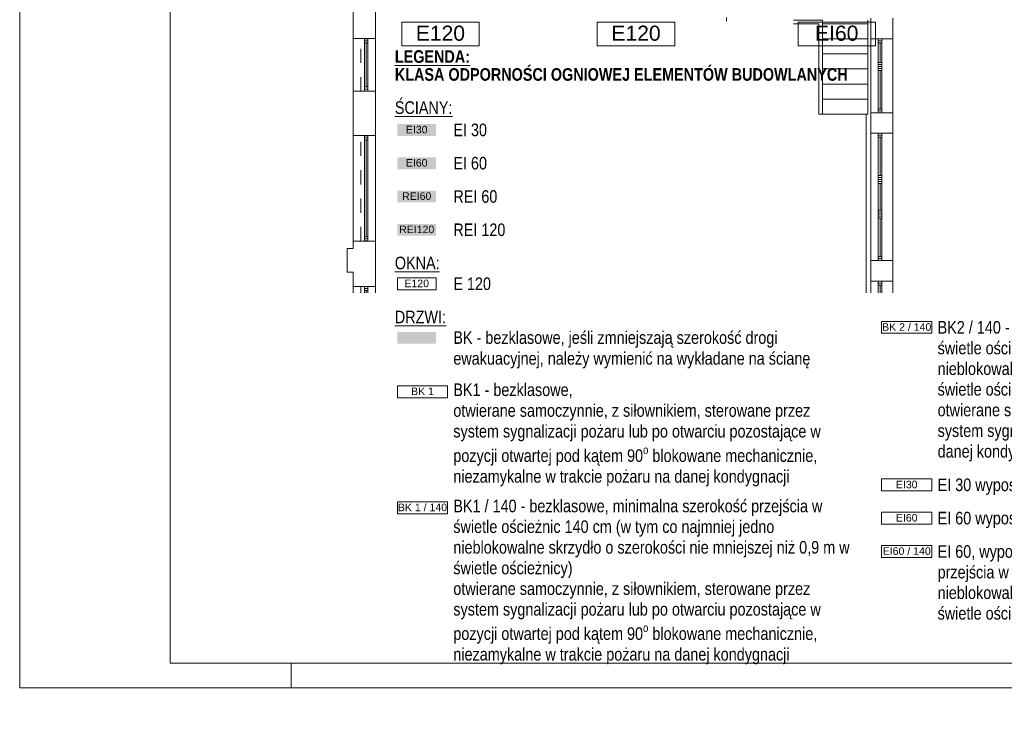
# Paper-space layout 'AP-02 STREFY POŻAROWE I EWAKUACJA - PIĘTRO 0' of a CAD drawing. Header units: millimetres. Extents: x 0 to 594, y -4 to 450.
# Tile 1 of 14: x 0 to 196, y -4 to 133. Entities that reach past the tile are written whole.
import ezdxf
from ezdxf.xclip import XClip

# ---------------------------------------------------------------- set-up
doc = ezdxf.new("R2010")
doc.units = ezdxf.units.MM
doc.header["$MEASUREMENT"] = 0
doc.header["$XCLIPFRAME"] = 0
doc.linetypes.add('PRZERYWANA', pattern=[5.64444, 2.82222, -2.82222])
for name, color, linetype, lineweight in [('A_Arkusz_Nr_pióra__1', 7, 'Continuous', 20), ('A_niewidoczne_Nr_pióra__1', 7, 'Continuous', 20), ('A_podkład_Nr_pióra__2', 8, 'Continuous', 13), ('A_ppoż proj_Nr_pióra__1', 7, 'Continuous', 20), ('A_ppoż proj_Nr_pióra__3', 30, 'Continuous', 13), ('A_ppoż proj_Nr_pióra__4', 94, 'Continuous', 18), ('A_ppoż proj_Nr_pióra__81', 2, 'Continuous', 5)]:
    doc.layers.add(name, color=color, linetype=linetype, lineweight=lineweight)
doc.layers.add('A_Arkusz_Nr_pióra__237', color=7, linetype='Continuous', lineweight=5, true_color=0x343434)
doc.layers.add('A_ppoż proj_Nr_pióra__70', color=7, linetype='Continuous', lineweight=5, true_color=0x65fe00)
doc.layers.add('A_podrys', color=7, linetype='Continuous')
doc.styles.add('STYL_AUTOMATYCZNY_1', font='arial.ttf')
doc.styles.add('STYL_AUTOMATYCZNY_2', font='ARIALN.TTF')
doc.styles.add('STYL_AUTOMATYCZNY_5', font='ARIALN.TTF')

# ---------------------------------------------------------------- blocks, each defined once
blk = doc.blocks.new('Rysunek_1_1', base_point=(-1571.08, -182.96))
at = {"layer": 'A_podkład_Nr_pióra__2', "color": 8, "linetype": 'Continuous', "lineweight": 13}
for p, q in [((70.72, 78.57), (70.72, 201.57)), ((66.32, 87.33), (66.32, 142.87)), ((140.52, 132.57), (140.52, 133.27)), ((169.22, 133.17), (169.22, 78.57)), ((173.62, 78.57), (173.62, 133.17)), ((159.62, 132.77), (153.87, 132.77)), ((158.92, 132.07), (153.87, 132.07)), ((158.92, 132.07), (158.92, 114.07)), ((159.62, 132.77), (159.62, 114.07)), ((159.62, 132.07), (168.62, 132.07)), ((168.62, 132.77), (168.62, 114.07)), ((66.32, 129.13), (70.72, 129.13)), ((68.54, 129.08), (69.22, 129.08)), ((68.54, 118.68), (68.54, 129.08)), ((69.22, 128.68), (68.54, 128.68)), ((68.54, 128.28), (69.22, 128.28)), ((68.88, 119.48), (68.88, 128.28)), ((69.22, 129.08), (69.22, 118.68)), ((159.62, 129.07), (168.62, 129.07)), ((173.62, 129.07), (169.22, 129.07)), ((170.72, 129.07), (170.72, 114.37)), ((170.72, 128.67), (171.4, 128.67)), ((171.4, 128.27), (170.72, 128.27)), ((171.06, 128.27), (171.06, 124.37)), ((171.4, 114.37), (171.4, 129.07)), ((159.62, 126.07), (168.62, 126.07)), ((171.4, 124.37), (170.72, 124.37)), ((170.72, 123.97), (171.4, 123.97)), ((171.4, 123.57), (170.72, 123.57)), ((159.62, 123.07), (168.62, 123.07)), ((170.72, 123.17), (171.4, 123.17)), ((171.4, 122.77), (170.72, 122.77)), ((171.06, 115.17), (171.06, 122.77)), ((68.54, 119.48), (69.22, 119.48)), ((159.62, 120.07), (168.62, 120.07)), ((66.32, 118.63), (70.72, 118.63)), ((69.22, 119.08), (68.54, 119.08)), ((69.22, 118.68), (68.54, 118.68)), ((159.62, 117.07), (168.62, 117.07)), ((158.92, 114.07), (168.62, 114.07)), ((168.32, 114.07), (168.32, 78.57)), ((173.62, 114.37), (169.22, 114.37)), ((171.4, 115.17), (170.72, 115.17)), ((170.72, 114.77), (171.4, 114.77)), ((66.32, 109.83), (70.72, 109.83)), ((68.54, 88.88), (68.54, 109.78)), ((68.54, 109.78), (69.22, 109.78)), ((69.22, 109.78), (69.22, 88.88)), ((173.62, 110.27), (169.22, 110.27)), ((170.72, 110.27), (170.72, 84.97)), ((170.72, 109.87), (171.4, 109.87)), ((171.4, 84.97), (171.4, 110.27)), ((69.22, 109.38), (68.54, 109.38)), ((68.54, 108.98), (69.22, 108.98)), ((68.88, 89.68), (68.88, 108.98)), ((171.4, 109.47), (170.72, 109.47)), ((171.06, 101.87), (171.06, 109.47)), ((171.4, 101.87), (170.72, 101.87)), ((170.72, 101.47), (171.4, 101.47)), ((170.72, 101.07), (171.4, 101.07)), ((170.72, 100.67), (171.4, 100.67)), ((171.4, 100.27), (170.72, 100.27)), ((171.06, 100.27), (171.06, 94.97)), ((171.4, 94.97), (170.72, 94.97)), ((170.72, 94.57), (171.4, 94.57)), ((171.4, 94.17), (170.72, 94.17)), ((170.72, 93.77), (171.4, 93.77)), ((171.4, 93.37), (170.72, 93.37)), ((171.06, 85.77), (171.06, 93.37)), ((66.32, 88.83), (70.72, 88.83)), ((68.54, 89.68), (69.22, 89.68)), ((69.22, 89.28), (68.54, 89.28)), ((69.22, 88.88), (68.54, 88.88)), ((65.12, 82.63), (65.12, 87.33)), ((65.12, 87.33), (66.32, 87.33)), ((173.62, 84.97), (169.22, 84.97)), ((171.4, 85.77), (170.72, 85.77)), ((170.72, 85.37), (171.4, 85.37)), ((66.32, 82.63), (65.12, 82.63)), ((66.32, 78.57), (66.32, 82.63)), ((173.62, 80.87), (169.22, 80.87)), ((170.72, 80.87), (170.72, 78.57)), ((170.72, 80.47), (171.4, 80.47)), ((171.4, 78.57), (171.4, 80.87)), ((66.32, 79.83), (70.72, 79.83)), ((68.54, 78.57), (68.54, 79.78)), ((68.54, 79.78), (69.22, 79.78)), ((69.22, 79.38), (68.54, 79.38)), ((68.54, 78.98), (69.22, 78.98)), ((68.88, 78.57), (68.88, 78.98)), ((69.22, 79.78), (69.22, 78.57)), ((171.4, 80.07), (170.72, 80.07)), ((171.06, 78.57), (171.06, 80.07))]:
    blk.add_line(p, q, dxfattribs=at)
at = {"layer": 'A_podkład_Nr_pióra__2', "color": 8, "linetype": 'PRZERYWANA', "lineweight": 13}
for p, q in [((67.82, 118.63), (67.82, 129.13)), ((67.82, 88.83), (67.82, 109.83)), ((67.82, 78.57), (67.82, 79.83))]:
    blk.add_line(p, q, dxfattribs=at)
at = {"layer": 'A_ppoż proj_Nr_pióra__1', "color": 7, "linetype": 'Continuous', "lineweight": 20}
for p, q in [((91.35, 132.37), (75.96, 132.37)), ((75.96, 132.37), (75.96, 127.66)), ((91.35, 127.66), (91.35, 132.37)), ((130.24, 132.37), (114.85, 132.37)), ((114.85, 132.37), (114.85, 127.66)), ((130.24, 127.66), (130.24, 132.37)), ((170.14, 132.37), (154.76, 132.37)), ((154.76, 132.37), (154.76, 127.66)), ((170.14, 127.66), (170.14, 132.37)), ((75.96, 127.66), (91.35, 127.66)), ((114.85, 127.66), (130.24, 127.66)), ((154.76, 127.66), (170.14, 127.66))]:
    blk.add_line(p, q, dxfattribs=at)
at = {"layer": 'A_ppoż proj_Nr_pióra__1', "color": 7, "linetype": 'Continuous', "lineweight": 20, "char_height": 3, "attachment_point": 5, "style": 'STYL_AUTOMATYCZNY_1'}
for s, insert in [('\\A1;{\\pqc;\\fArial|b0|i0|c238|p0;\\W1.000000;E120}', (83.65, 130.16)), ('\\A1;{\\pqc;\\fArial|b0|i0|c238|p0;\\W1.000000;E120}', (122.55, 130.16)), ('\\A1;{\\pqc;\\fArial|b0|i0|c238|p0;\\W1.000000;EI60}', (162.45, 130.16))]:
    blk.add_mtext(s, dxfattribs=dict(at, insert=insert))

psp = doc.layouts.new('AP-02 STREFY POŻAROWE I EWAKUACJA - PIĘTRO 0')

# ---------------------------------------------------------------- hatches: boundary and pattern name
at = {"layer": 'A_ppoż proj_Nr_pióra__3', "linetype": 'Continuous', "lineweight": 0, "true_color": 0x3f2000}
psp.add_hatch(color=38, dxfattribs=at).paths.add_polyline_path([(75.09, 89.9), (82.79, 89.9), (82.79, 92.26), (75.09, 92.26)])
at = {"layer": 'A_ppoż proj_Nr_pióra__4', "linetype": 'Continuous', "lineweight": 0, "true_color": 0x002000}
psp.add_hatch(color=98, dxfattribs=at).paths.add_polyline_path([(75.09, 96.52), (82.79, 96.52), (82.79, 98.87), (75.09, 98.87)])
at = {"layer": 'A_ppoż proj_Nr_pióra__70', "linetype": 'Continuous', "lineweight": 0, "true_color": 0x193f00}
psp.add_hatch(color=88, dxfattribs=at).paths.add_polyline_path([(75.09, 103.13), (82.79, 103.13), (82.79, 105.49), (75.09, 105.49)])
at = {"layer": 'A_ppoż proj_Nr_pióra__81', "linetype": 'Continuous', "lineweight": 0, "true_color": 0x3f3f00}
for points in [[(75.09, 109.75), (82.79, 109.75), (82.79, 112.11), (75.09, 112.11)], [(75.09, 68.43), (82.79, 68.43), (82.79, 70.78), (75.09, 70.78)]]:
    psp.add_hatch(color=48, dxfattribs=at).paths.add_polyline_path(points)

# ---------------------------------------------------------------- linework, layer by layer
at = {"layer": 'A_Arkusz_Nr_pióra__1', "color": 7, "linetype": 'Continuous', "lineweight": 20}
for p in [(29.9, 445.1), (589.1, 4.9)]:
    psp.add_line(p, (29.9, 4.9), dxfattribs=at)
at = {"layer": 'A_Arkusz_Nr_pióra__1', "color": 7, "linetype": 'Continuous', "lineweight": 20, "flags": 128}
psp.add_lwpolyline([(0, 450), (594, 450), (594, 0), (0, 0)], close=True, dxfattribs=at)
at = {"layer": 'A_Arkusz_Nr_pióra__237', "color": 250, "linetype": 'Continuous', "lineweight": 5, "true_color": 0x343434}
psp.add_line((54, 0), (54, 4.9), dxfattribs=at)
at = {"layer": 'A_ppoż proj_Nr_pióra__1', "color": 7, "linetype": 'Continuous', "lineweight": 20, "flags": 128}
for points in [[(75.09, 81.52), (82.79, 81.52), (82.79, 79.16), (75.09, 79.16)], [(171.38, 72.84), (181.36, 72.84), (181.36, 70.49), (171.38, 70.49)], [(75.09, 60.05), (85.08, 60.05), (85.08, 57.69), (75.09, 57.69)], [(171.38, 41.52), (181.36, 41.52), (181.36, 39.16), (171.38, 39.16)], [(75.09, 36.96), (85.08, 36.96), (85.08, 34.6), (75.09, 34.6)], [(171.38, 34.9), (181.36, 34.9), (181.36, 32.55), (171.38, 32.55)], [(171.38, 28.28), (181.36, 28.28), (181.36, 25.93), (171.38, 25.93)]]:
    psp.add_lwpolyline(points, close=True, dxfattribs=at)

# ---------------------------------------------------------------- block references
at = {"layer": 'A_podrys', "color": 37, "linetype": 'Continuous', "lineweight": 5, "true_color": 0x656532}
ref = psp.add_blockref('Rysunek_1_1', (-1571.08, -182.96), dxfattribs=at)
XClip(ref).set_block_clipping_path([(131.2488007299, 409.9962306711), (29.9000406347, 413.437089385), (29.9000406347, 78.5663350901), (564.7127697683, 78.5663350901), (564.7127697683, 445.0999966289), (137.9858887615, 445.0999966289)])

# ---------------------------------------------------------------- texts
at = {"layer": 'A_niewidoczne_Nr_pióra__1', "color": 7, "linetype": 'Continuous', "lineweight": 20, "insert": (74.59, 123.74), "char_height": 2.5, "attachment_point": 4, "line_spacing_factor": 0.854756, "style": 'STYL_AUTOMATYCZNY_5'}
psp.add_mtext('\\A1;{\\pql;\\fArial Narrow|b1|i0|c238|p0;\\L\\W1.000000;\\LLEGENDA:\\P\\pql;\\fArial Narrow|b1|i0|c238|p0;\\l\\W1.000000;\\lKLASA ODPORNOŚCI OGNIOWEJ ELEMENTÓW BUDOWLANYCH}', dxfattribs=at)
at = {"layer": 'A_niewidoczne_Nr_pióra__1', "color": 7, "linetype": 'Continuous', "lineweight": 20, "char_height": 2.5, "attachment_point": 4, "style": 'STYL_AUTOMATYCZNY_2'}
for s, insert in [('\\A1;{\\pql;\\fArial Narrow|b0|i0|c238|p0;\\L\\W1.000000;\\LŚCIANY:}', (74.59, 115.37)), ('\\A1;{\\pql;\\fArial Narrow|b0|i0|c238|p0;\\W1.000000;EI 30}', (86.22, 110.93)), ('\\A1;{\\pql;\\fArial Narrow|b0|i0|c238|p0;\\W1.000000;EI 60}', (86.22, 104.31)), ('\\A1;{\\pql;\\fArial Narrow|b0|i0|c238|p0;\\W1.000000;REI 60}', (86.22, 97.69)), ('\\A1;{\\pql;\\fArial Narrow|b0|i0|c238|p0;\\W1.000000;REI 120}', (86.22, 91.07)), ('\\A1;{\\pql;\\fArial Narrow|b0|i0|c238|p0;\\L\\W1.000000;\\LOKNA:}', (74.59, 84.47)), ('\\A1;{\\pql;\\fArial Narrow|b0|i0|c238|p0;\\W1.000000;E 120}', (86.22, 80.34)), ('\\A1;{\\pql;\\fArial Narrow|b0|i0|c238|p0;\\L\\W1.000000;\\LDRZWI:}', (74.59, 73.74)), ('\\A1;{\\pql;\\fArial Narrow|b0|i0|c238|p0;\\W1.000000;EI 30 wyposażone w samozamykacz}', (182.51, 39.99)), ('\\A1;{\\pql;\\fArial Narrow|b0|i0|c238|p0;\\W1.000000;EI 60 wyposażone w samozamykacz}', (182.51, 33.37))]:
    psp.add_mtext(s, dxfattribs=dict(at, insert=insert))
at = {"layer": 'A_niewidoczne_Nr_pióra__1', "color": 7, "linetype": 'Continuous', "lineweight": 20, "char_height": 2.5, "width": 79.714, "attachment_point": 4, "style": 'STYL_AUTOMATYCZNY_2'}
for s, insert, line_spacing_factor in [('\\A1;{\\pql;\\fArial Narrow|b0|i0|c238|p0;\\W1.000000;BK2 / 140 - bezklasowe, minimalna szerokość przejścia w świetle ościeżnic 140 cm (w tym co najmniej jedno nieblokowalne skrzydło o szerokości nie mniejszej niż 0,9 m w świetle ościeżnicy)\\P\\pql;\\fArial Narrow|b0|i0|c238|p0;\\W1.000000;otwierane samoczynnie, z siłownikiem, sterowane przez system sygnalizacji pożaru, niezamykalne w trakcie pożaru na danej kondygnacji}', (182.51, 58.98), 0.985728), ('\\A1;{\\pql;\\fArial Narrow|b0|i0|c238|p0;\\W1.000000;BK - bezklasowe, jeśli zmniejszają szerokość drogi ewakuacyjnej, należy wymienić na wykładane na ścianę}', (86.22, 67.2), 0.992932), ('\\A1;{\\pql;\\fArial Narrow|b0|i0|c238|p0;\\W1.000000;BK1 - bezklasowe,\\P\\pql;\\fArial Narrow|b0|i0|c238|p0;\\W1.000000;otwierane samoczynnie, z siłownikiem, sterowane przez system sygnalizacji pożaru lub po otwarciu pozostające w pozycji otwartej pod kątem 90\\fArial Narrow|b0|i0|c238|p0;\\W1.000000;\\A1{\\H.66x;\\So^  ;}\\fArial Narrow|b0|i0|c238|p0;\\W1.000000; blokowane mechanicznie, niezamykalne w trakcie pożaru na danej kondygnacji}', (86.22, 50.28), 0.989796), ('\\A1;{\\pql;\\fArial Narrow|b0|i0|c238|p0;\\W1.000000;BK1 / 140 - bezklasowe, minimalna szerokość przejścia w świetle ościeżnic 140 cm (w tym co najmniej jedno nieblokowalne skrzydło o szerokości nie mniejszej niż 0,9 m w świetle ościeżnicy)\\P\\pql;\\fArial Narrow|b0|i0|c238|p0;\\W1.000000;otwierane samoczynnie, z siłownikiem, sterowane przez system sygnalizacji pożaru lub po otwarciu pozostające w pozycji otwartej pod kątem 90\\fArial Narrow|b0|i0|c238|p0;\\W1.000000;\\A1{\\H.66x;\\So^  ;}\\fArial Narrow|b0|i0|c238|p0;\\W1.000000; blokowane mechanicznie, niezamykalne w trakcie pożaru na danej kondygnacji}', (86.22, 21.03), 0.985747), ('\\A1;{\\pql;\\fArial Narrow|b0|i0|c238|p0;\\W1.000000;EI 60, wyposażone w samozamykacz, minimalna szerokość przejścia w świetle ościeżnic 140 cm (w tym co najmniej jedno nieblokowalne skrzydło o szerokości nie mniejszej niż 0,9 m w świetle ościeżnicy)}', (182.51, 20.58), 0.983094)]:
    psp.add_mtext(s, dxfattribs=dict(at, insert=insert, line_spacing_factor=line_spacing_factor))
at = {"layer": 'A_ppoż proj_Nr_pióra__1', "color": 7, "linetype": 'Continuous', "lineweight": 20, "char_height": 1.5, "attachment_point": 5, "style": 'STYL_AUTOMATYCZNY_1'}
for s, insert in [('\\A1;{\\pqc;\\fArial|b0|i0|c238|p0;\\W1.000000;EI30}', (78.94, 111)), ('\\A1;{\\pqc;\\fArial|b0|i0|c238|p0;\\W1.000000;EI60}', (78.94, 104.39)), ('\\A1;{\\pqc;\\fArial|b0|i0|c238|p0;\\W1.000000;REI60}', (78.94, 97.77)), ('\\A1;{\\pqc;\\fArial|b0|i0|c238|p0;\\W1.000000;REI120}', (78.94, 91.15)), ('\\A1;{\\pqc;\\fArial|b0|i0|c238|p0;\\W1.000000;E120}', (78.94, 80.41)), ('\\A1;{\\pqc;\\fArial|b0|i0|c238|p0;\\W1.000000;BK 2 / 140}', (176.37, 71.74)), ('\\A1;{\\pqc;\\fArial|b0|i0|c238|p0;\\W1.000000;BK 1}', (80.09, 58.96)), ('\\A1;{\\pqc;\\fArial|b0|i0|c238|p0;\\W1.000000;EI30}', (176.37, 40.41)), ('\\A1;{\\pqc;\\fArial|b0|i0|c238|p0;\\W1.000000;BK 1 / 140}', (80.09, 35.86)), ('\\A1;{\\pqc;\\fArial|b0|i0|c238|p0;\\W1.000000;EI60}', (176.37, 33.8)), ('\\A1;{\\pqc;\\fArial|b0|i0|c238|p0;\\W1.000000;EI60 / 140}', (176.37, 27.18))]:
    psp.add_mtext(s, dxfattribs=dict(at, insert=insert))

doc.saveas('drawing.dxf')
